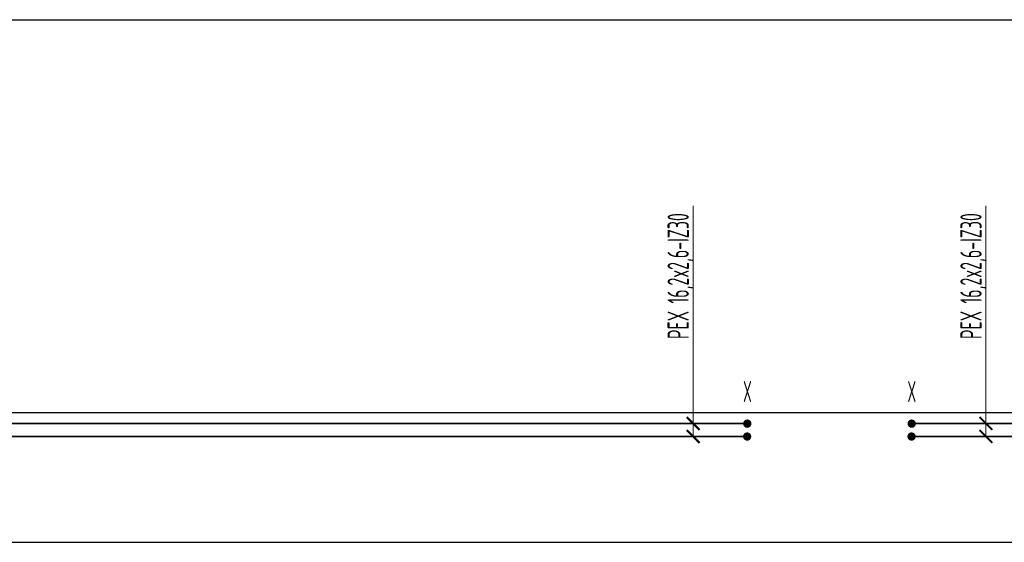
# Model space of a CAD drawing. Header units: millimetres. Extents: x 60394 to 199354, y 20895 to 166073.
# Tile 151 of 256: x 106516 to 112286, y 26195 to 29255. Entities that reach past the tile are written whole.
import ezdxf
from ezdxf.enums import TextEntityAlignment as Align

# ---------------------------------------------------------------- set-up
doc = ezdxf.new("R2010")
doc.units = ezdxf.units.MM
doc.linetypes.add('VERDECKT', pattern=[9.525, 6.35, -3.175])
for name, color, linetype, lineweight in [('JS_VYT_POPIS - OBECNĚ', 7, 'Continuous', 5), ('UT_KOTY - DIMENZE', 7, 'Continuous', 5), ('UT_POTRUBI - PŘÍVOD', 1, 'Continuous', 35), ('UT_SCHÉMA_PŘÍVOD', 10, 'Continuous', 35), ('UT_SCHÉMA_ZPÁTEČKA', 172, 'VERDECKT', 35)]:
    doc.layers.add(name, color=color, linetype=linetype, lineweight=lineweight)
doc.styles.add('ISOCP 2.5', font='isocp.shx', dxfattribs={"width": 0.6, "height": 2.5})
doc.styles.add('VZT_POPIS', font='isocp.shx', dxfattribs={"width": 0.6, "height": 125})

# ---------------------------------------------------------------- blocks, each defined once
blk = doc.blocks.new('_ArchTick')
at = {"color": 0, "linetype": 'ByBlock', "const_width": 0.15}
blk.add_lwpolyline([(-0.5, -0.5), (0.5, 0.5)], dxfattribs=at)

msp = doc.modelspace()

# ---------------------------------------------------------------- hatches: boundary and pattern name
at = {"layer": 'UT_SCHÉMA_PŘÍVOD'}
for points in [[(110803.8, 26814.7, -1), (110754.5, 26814.7, -1)], [(111767.2, 26814.7, -1), (111717.9, 26814.7, -1)]]:
    msp.add_hatch(color=256, dxfattribs=at).paths.add_polyline_path(points)
at = {"layer": 'UT_SCHÉMA_ZPÁTEČKA', "ltscale": 0.3}
for points in [[(110755.3, 26890.1, 1), (110804.7, 26890.1, 1)], [(111718.7, 26890.1, 1), (111768, 26890.1, 1)]]:
    msp.add_hatch(color=256, dxfattribs=at).paths.add_polyline_path(points)

# ---------------------------------------------------------------- linework, layer by layer
for p, q in [((64740.6, 29255.4), (199354.4, 29255.4)), ((64740.6, 26955.4), (199354.4, 26955.4)), ((64740.6, 26195.4), (199354.4, 26195.4))]:
    msp.add_line(p, q)
at = {"layer": 'UT_KOTY - DIMENZE'}
for points in [[(110462.5, 27360.6), (110462.5, 28165.6)], [(112178.4, 27360.6), (112178.4, 28165.6)], [(110462.5, 26815), (110462.5, 27360.6)], [(110462.5, 26891.1), (110462.5, 27360.6)], [(112178.4, 26815), (112178.4, 27360.6)], [(112178.4, 26891.1), (112178.4, 27360.6)]]:
    msp.add_lwpolyline(points, dxfattribs=at)
at = {"layer": 'UT_POTRUBI - PŘÍVOD', "ltscale": 0.5}
for p, q in [((97671.6, 26815), (110781.9, 26815)), ((111746.4, 26815), (116761.3, 26815))]:
    msp.add_line(p, q, dxfattribs=at)
at = {"layer": 'UT_SCHÉMA_ZPÁTEČKA', "ltscale": 0.5}
for p, q in [((97670, 26891.1), (110791.3, 26891.1)), ((111738.5, 26891.1), (116661.3, 26891.1))]:
    msp.add_line(p, q, dxfattribs=at)

# ---------------------------------------------------------------- block references
at = {"layer": 'UT_KOTY - DIMENZE', "xscale": 75, "yscale": 75, "zscale": 75}
for p, rotation in [((110462.5, 26891.1), 270.0000000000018), ((112178.4, 26891.1), 270.0000000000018), ((110462.5, 26815), 270.0000000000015), ((112178.4, 26815), 270.0000000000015)]:
    msp.add_blockref('_ArchTick', p, dxfattribs=dict(at, rotation=rotation))

# ---------------------------------------------------------------- texts
at = {"layer": 'JS_VYT_POPIS - OBECNĚ', "style": 'VZT_POPIS', "width": 0.5}
for p in [(110806.1, 27078), (111769.4, 27078)]:
    msp.add_text('X', height=125, dxfattribs=at).set_placement(p, align=Align.MIDDLE_RIGHT)
at = {"layer": 'UT_KOTY - DIMENZE', "char_height": 125, "attachment_point": 1, "rotation": 90, "style": 'ISOCP 2.5'}
for insert in [(110312.5, 27385.6), (112028.4, 27385.6)]:
    msp.add_mtext('PEX 16,2x2,6-IZ30', dxfattribs=dict(at, insert=insert))

doc.saveas('drawing.dxf')
